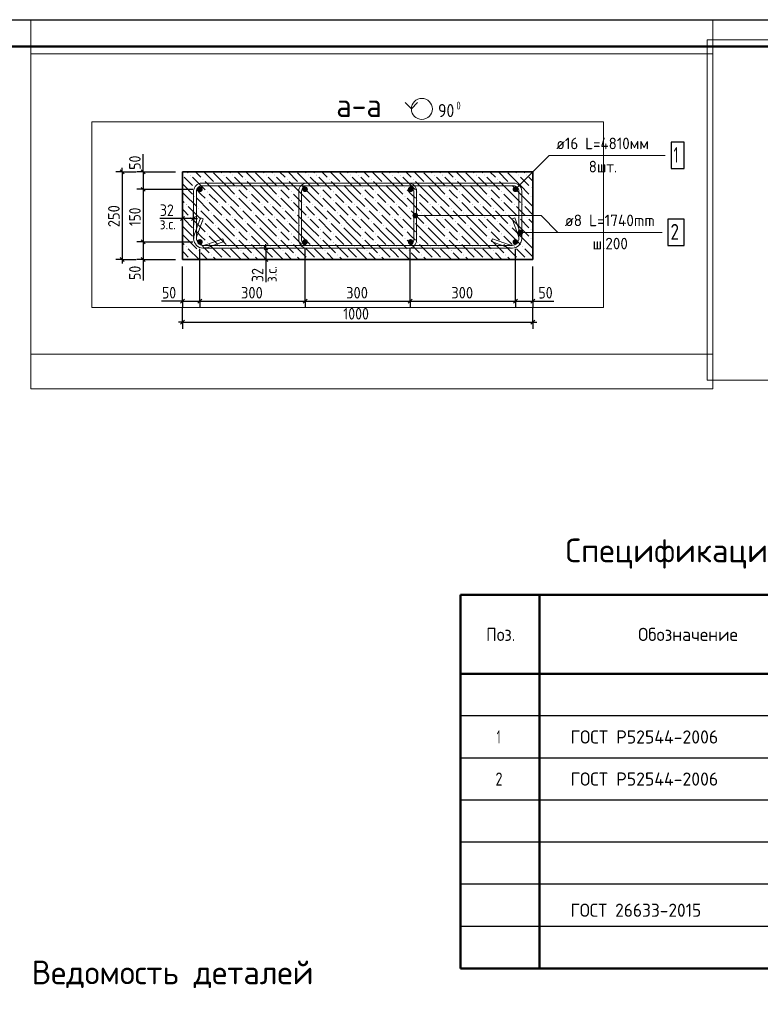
# Model space of a CAD drawing. Header units: millimetres. Extents: x 0 to 50400, y 0 to 35652.
# Tile 10 of 11: x 17536 to 34440, y 13189 to 35652. Entities that reach past the tile are written whole.
import ezdxf

# ---------------------------------------------------------------- set-up
doc = ezdxf.new("R2010")
doc.units = ezdxf.units.MM
doc.linetypes.add('______2', pattern=[324, 240, -84])
for name, color, linetype, lineweight in [('Standard', 7, 'Continuous', 25), ('ЖБ Пилон', 7, 'Continuous', 35), ('Заголовок чертежа', 7, 'Continuous', 25), ('Позиционная метка линия выноска', 7, 'Continuous', 13), ('Примечания', 7, 'Continuous', 13)]:
    doc.layers.add(name, color=color, linetype=linetype, lineweight=lineweight)
doc.layers.add('Размерная выноска', color=7, linetype='Continuous')
doc.layers.add('Стена фоновая арматура Х1', color=7, linetype='______2', true_color=0xa0a0a0)
doc.layers.add('Стена Хомут', color=7, linetype='______2', true_color=0xa0a0a0)
doc.styles.add('ISOCPEUR', font='txt')

msp = doc.modelspace()

# ---------------------------------------------------------------- hatches: boundary and pattern name
at = {"layer": 'ЖБ Пилон', "linetype": 'Continuous', "lineweight": 18, "transparency": 33554687}
for points in [[(21424, 32107), (21432, 32115), (21440, 32107), (21432, 32099)], [(21712, 32011), (21720, 32019), (21728, 32011), (21720, 32003)], [(22000, 31915), (22008, 31923), (22016, 31915), (22008, 31907)], [(22192, 32107), (22200, 32115), (22208, 32107), (22200, 32099)], [(22384, 32107), (22392, 32115), (22400, 32107), (22392, 32099)], [(22672, 32011), (22680, 32019), (22688, 32011), (22680, 32003)], [(22960, 31915), (22968, 31923), (22976, 31915), (22968, 31907)], [(23152, 32107), (23160, 32115), (23168, 32107), (23160, 32099)], [(23344, 32107), (23352, 32115), (23360, 32107), (23352, 32099)], [(23632, 32011), (23640, 32019), (23648, 32011), (23640, 32003)], [(23920, 31915), (23928, 31923), (23936, 31915), (23928, 31907)], [(24112, 32107), (24120, 32115), (24128, 32107), (24120, 32099)], [(24304, 32107), (24312, 32115), (24320, 32107), (24312, 32099)], [(24592, 32011), (24600, 32019), (24608, 32011), (24600, 32003)], [(24880, 31915), (24888, 31923), (24896, 31915), (24888, 31907)], [(25072, 32107), (25080, 32115), (25088, 32107), (25080, 32099)], [(25264, 32107), (25272, 32115), (25280, 32107), (25272, 32099)], [(25552, 32011), (25560, 32019), (25568, 32011), (25560, 32003)], [(25840, 31915), (25848, 31923), (25856, 31915), (25848, 31907)], [(26032, 32107), (26040, 32115), (26048, 32107), (26040, 32099)], [(26224, 32107), (26232, 32115), (26240, 32107), (26232, 32099)], [(26512, 32011), (26520, 32019), (26528, 32011), (26520, 32003)], [(26800, 31915), (26808, 31923), (26816, 31915), (26808, 31907)], [(26992, 32107), (27000, 32115), (27008, 32107), (27000, 32099)], [(27184, 32107), (27192, 32115), (27200, 32107), (27192, 32099)], [(27472, 32011), (27480, 32019), (27488, 32011), (27480, 32003)], [(27760, 31915), (27768, 31923), (27776, 31915), (27768, 31907)], [(27952, 32107), (27960, 32115), (27968, 32107), (27960, 32099)], [(28144, 32107), (28152, 32115), (28160, 32107), (28152, 32099)], [(28432, 32011), (28440, 32019), (28448, 32011), (28440, 32003)], [(28720, 31915), (28728, 31923), (28736, 31915), (28728, 31907)], [(28912, 32107), (28920, 32115), (28928, 32107), (28920, 32099)], [(29104, 32107), (29112, 32115), (29120, 32107), (29112, 32099)], [(21520, 31819), (21528, 31827), (21536, 31819), (21528, 31811)], [(21808, 31723), (21816, 31731), (21824, 31723), (21816, 31715)], [(22480, 31819), (22488, 31827), (22496, 31819), (22488, 31811)], [(22768, 31723), (22776, 31731), (22784, 31723), (22776, 31715)], [(23440, 31819), (23448, 31827), (23456, 31819), (23448, 31811)], [(23728, 31723), (23736, 31731), (23744, 31723), (23736, 31715)], [(24400, 31819), (24408, 31827), (24416, 31819), (24408, 31811)], [(24688, 31723), (24696, 31731), (24704, 31723), (24696, 31715)], [(25360, 31819), (25368, 31827), (25376, 31819), (25368, 31811)], [(25648, 31723), (25656, 31731), (25664, 31723), (25656, 31715)], [(26320, 31819), (26328, 31827), (26336, 31819), (26328, 31811)], [(26608, 31723), (26616, 31731), (26624, 31723), (26616, 31715)], [(27280, 31819), (27288, 31827), (27296, 31819), (27288, 31811)], [(27568, 31723), (27576, 31731), (27584, 31723), (27576, 31715)], [(28240, 31819), (28248, 31827), (28256, 31819), (28248, 31811)], [(28528, 31723), (28536, 31731), (28544, 31723), (28536, 31715)], [(29200, 31819), (29208, 31827), (29216, 31819), (29208, 31811)], [(21520, 31627), (21528, 31635), (21536, 31627), (21528, 31619)], [(21808, 31531), (21816, 31539), (21824, 31531), (21816, 31523)], [(22480, 31627), (22488, 31635), (22496, 31627), (22488, 31619)], [(22768, 31531), (22776, 31539), (22784, 31531), (22776, 31523)], [(23440, 31627), (23448, 31635), (23456, 31627), (23448, 31619)], [(23728, 31531), (23736, 31539), (23744, 31531), (23736, 31523)], [(24400, 31627), (24408, 31635), (24416, 31627), (24408, 31619)], [(24688, 31531), (24696, 31539), (24704, 31531), (24696, 31523)], [(25360, 31627), (25368, 31635), (25376, 31627), (25368, 31619)], [(25648, 31531), (25656, 31539), (25664, 31531), (25656, 31523)], [(26320, 31627), (26328, 31635), (26336, 31627), (26328, 31619)], [(26608, 31531), (26616, 31539), (26624, 31531), (26616, 31523)], [(27280, 31627), (27288, 31635), (27296, 31627), (27288, 31619)], [(27568, 31531), (27576, 31539), (27584, 31531), (27576, 31523)], [(28240, 31627), (28248, 31635), (28256, 31627), (28248, 31619)], [(28528, 31531), (28536, 31539), (28544, 31531), (28536, 31523)], [(29200, 31627), (29208, 31635), (29216, 31627), (29208, 31619)], [(21328, 31435), (21336, 31443), (21344, 31435), (21336, 31427)], [(21616, 31339), (21624, 31347), (21632, 31339), (21624, 31331)], [(21904, 31243), (21912, 31251), (21920, 31243), (21912, 31235)], [(22096, 31435), (22104, 31443), (22112, 31435), (22104, 31427)], [(22288, 31435), (22296, 31443), (22304, 31435), (22296, 31427)], [(22576, 31339), (22584, 31347), (22592, 31339), (22584, 31331)], [(22864, 31243), (22872, 31251), (22880, 31243), (22872, 31235)], [(23056, 31435), (23064, 31443), (23072, 31435), (23064, 31427)], [(23248, 31435), (23256, 31443), (23264, 31435), (23256, 31427)], [(23536, 31339), (23544, 31347), (23552, 31339), (23544, 31331)], [(23824, 31243), (23832, 31251), (23840, 31243), (23832, 31235)], [(24016, 31435), (24024, 31443), (24032, 31435), (24024, 31427)], [(24208, 31435), (24216, 31443), (24224, 31435), (24216, 31427)], [(24496, 31339), (24504, 31347), (24512, 31339), (24504, 31331)], [(24784, 31243), (24792, 31251), (24800, 31243), (24792, 31235)], [(24976, 31435), (24984, 31443), (24992, 31435), (24984, 31427)], [(25168, 31435), (25176, 31443), (25184, 31435), (25176, 31427)], [(25456, 31339), (25464, 31347), (25472, 31339), (25464, 31331)], [(25744, 31243), (25752, 31251), (25760, 31243), (25752, 31235)], [(25936, 31435), (25944, 31443), (25952, 31435), (25944, 31427)], [(26128, 31435), (26136, 31443), (26144, 31435), (26136, 31427)], [(26416, 31339), (26424, 31347), (26432, 31339), (26424, 31331)], [(26704, 31243), (26712, 31251), (26720, 31243), (26712, 31235)], [(26896, 31435), (26904, 31443), (26912, 31435), (26904, 31427)], [(27088, 31435), (27096, 31443), (27104, 31435), (27096, 31427)], [(27376, 31339), (27384, 31347), (27392, 31339), (27384, 31331)], [(27664, 31243), (27672, 31251), (27680, 31243), (27672, 31235)], [(27856, 31435), (27864, 31443), (27872, 31435), (27864, 31427)], [(28048, 31435), (28056, 31443), (28064, 31435), (28056, 31427)], [(28336, 31339), (28344, 31347), (28352, 31339), (28344, 31331)], [(28624, 31243), (28632, 31251), (28640, 31243), (28632, 31235)], [(28816, 31435), (28824, 31443), (28832, 31435), (28824, 31427)], [(29008, 31435), (29016, 31443), (29024, 31435), (29016, 31427)], [(21424, 31147), (21432, 31155), (21440, 31147), (21432, 31139)], [(21712, 31051), (21720, 31059), (21728, 31051), (21720, 31043)], [(22192, 31147), (22200, 31155), (22208, 31147), (22200, 31139)], [(22384, 31147), (22392, 31155), (22400, 31147), (22392, 31139)], [(22672, 31051), (22680, 31059), (22688, 31051), (22680, 31043)], [(23152, 31147), (23160, 31155), (23168, 31147), (23160, 31139)], [(23344, 31147), (23352, 31155), (23360, 31147), (23352, 31139)], [(23632, 31051), (23640, 31059), (23648, 31051), (23640, 31043)], [(24112, 31147), (24120, 31155), (24128, 31147), (24120, 31139)], [(24304, 31147), (24312, 31155), (24320, 31147), (24312, 31139)], [(24592, 31051), (24600, 31059), (24608, 31051), (24600, 31043)], [(25072, 31147), (25080, 31155), (25088, 31147), (25080, 31139)], [(25264, 31147), (25272, 31155), (25280, 31147), (25272, 31139)], [(25552, 31051), (25560, 31059), (25568, 31051), (25560, 31043)], [(26032, 31147), (26040, 31155), (26048, 31147), (26040, 31139)], [(26224, 31147), (26232, 31155), (26240, 31147), (26232, 31139)], [(26512, 31051), (26520, 31059), (26528, 31051), (26520, 31043)], [(26992, 31147), (27000, 31155), (27008, 31147), (27000, 31139)], [(27184, 31147), (27192, 31155), (27200, 31147), (27192, 31139)], [(27472, 31051), (27480, 31059), (27488, 31051), (27480, 31043)], [(27952, 31147), (27960, 31155), (27968, 31147), (27960, 31139)], [(28144, 31147), (28152, 31155), (28160, 31147), (28152, 31139)], [(28432, 31051), (28440, 31059), (28448, 31051), (28440, 31043)], [(28912, 31147), (28920, 31155), (28928, 31147), (28920, 31139)], [(29104, 31147), (29112, 31155), (29120, 31147), (29112, 31139)], [(21520, 30859), (21528, 30867), (21536, 30859), (21528, 30851)], [(22000, 30955), (22008, 30963), (22016, 30955), (22008, 30947)], [(22480, 30859), (22488, 30867), (22496, 30859), (22488, 30851)], [(22960, 30955), (22968, 30963), (22976, 30955), (22968, 30947)], [(23440, 30859), (23448, 30867), (23456, 30859), (23448, 30851)], [(23920, 30955), (23928, 30963), (23936, 30955), (23928, 30947)], [(24400, 30859), (24408, 30867), (24416, 30859), (24408, 30851)], [(24880, 30955), (24888, 30963), (24896, 30955), (24888, 30947)], [(25360, 30859), (25368, 30867), (25376, 30859), (25368, 30851)], [(25840, 30955), (25848, 30963), (25856, 30955), (25848, 30947)], [(26320, 30859), (26328, 30867), (26336, 30859), (26328, 30851)], [(26800, 30955), (26808, 30963), (26816, 30955), (26808, 30947)], [(27280, 30859), (27288, 30867), (27296, 30859), (27288, 30851)], [(27760, 30955), (27768, 30963), (27776, 30955), (27768, 30947)], [(28240, 30859), (28248, 30867), (28256, 30859), (28248, 30851)], [(28720, 30955), (28728, 30963), (28736, 30955), (28728, 30947)], [(29200, 30859), (29208, 30867), (29216, 30859), (29208, 30851)], [(21520, 30667), (21528, 30675), (21536, 30667), (21528, 30659)], [(21808, 30763), (21816, 30771), (21824, 30763), (21816, 30755)], [(21808, 30571), (21816, 30579), (21824, 30571), (21816, 30563)], [(22480, 30667), (22488, 30675), (22496, 30667), (22488, 30659)], [(22768, 30763), (22776, 30771), (22784, 30763), (22776, 30755)], [(22768, 30571), (22776, 30579), (22784, 30571), (22776, 30563)], [(23440, 30667), (23448, 30675), (23456, 30667), (23448, 30659)], [(23728, 30763), (23736, 30771), (23744, 30763), (23736, 30755)], [(23728, 30571), (23736, 30579), (23744, 30571), (23736, 30563)], [(24400, 30667), (24408, 30675), (24416, 30667), (24408, 30659)], [(24688, 30763), (24696, 30771), (24704, 30763), (24696, 30755)], [(24688, 30571), (24696, 30579), (24704, 30571), (24696, 30563)], [(25360, 30667), (25368, 30675), (25376, 30667), (25368, 30659)], [(25648, 30763), (25656, 30771), (25664, 30763), (25656, 30755)], [(25648, 30571), (25656, 30579), (25664, 30571), (25656, 30563)], [(26320, 30667), (26328, 30675), (26336, 30667), (26328, 30659)], [(26608, 30763), (26616, 30771), (26624, 30763), (26616, 30755)], [(26608, 30571), (26616, 30579), (26624, 30571), (26616, 30563)], [(27280, 30667), (27288, 30675), (27296, 30667), (27288, 30659)], [(27568, 30763), (27576, 30771), (27584, 30763), (27576, 30755)], [(27568, 30571), (27576, 30579), (27584, 30571), (27576, 30563)], [(28240, 30667), (28248, 30675), (28256, 30667), (28248, 30659)], [(28528, 30763), (28536, 30771), (28544, 30763), (28536, 30755)], [(28528, 30571), (28536, 30579), (28544, 30571), (28536, 30563)], [(29200, 30667), (29208, 30675), (29216, 30667), (29208, 30659)], [(21328, 30475), (21336, 30483), (21344, 30475), (21336, 30467)], [(21616, 30379), (21624, 30387), (21632, 30379), (21624, 30371)], [(22096, 30475), (22104, 30483), (22112, 30475), (22104, 30467)], [(22288, 30475), (22296, 30483), (22304, 30475), (22296, 30467)], [(22576, 30379), (22584, 30387), (22592, 30379), (22584, 30371)], [(23056, 30475), (23064, 30483), (23072, 30475), (23064, 30467)], [(23248, 30475), (23256, 30483), (23264, 30475), (23256, 30467)], [(23536, 30379), (23544, 30387), (23552, 30379), (23544, 30371)], [(24016, 30475), (24024, 30483), (24032, 30475), (24024, 30467)], [(24208, 30475), (24216, 30483), (24224, 30475), (24216, 30467)], [(24496, 30379), (24504, 30387), (24512, 30379), (24504, 30371)], [(24976, 30475), (24984, 30483), (24992, 30475), (24984, 30467)], [(25168, 30475), (25176, 30483), (25184, 30475), (25176, 30467)], [(25456, 30379), (25464, 30387), (25472, 30379), (25464, 30371)], [(25936, 30475), (25944, 30483), (25952, 30475), (25944, 30467)], [(26128, 30475), (26136, 30483), (26144, 30475), (26136, 30467)], [(26416, 30379), (26424, 30387), (26432, 30379), (26424, 30371)], [(26896, 30475), (26904, 30483), (26912, 30475), (26904, 30467)], [(27088, 30475), (27096, 30483), (27104, 30475), (27096, 30467)], [(27376, 30379), (27384, 30387), (27392, 30379), (27384, 30371)], [(27856, 30475), (27864, 30483), (27872, 30475), (27864, 30467)], [(28048, 30475), (28056, 30483), (28064, 30475), (28056, 30467)], [(28336, 30379), (28344, 30387), (28352, 30379), (28344, 30371)], [(28816, 30475), (28824, 30483), (28832, 30475), (28824, 30467)], [(29008, 30475), (29016, 30483), (29024, 30475), (29016, 30467)], [(21424, 30187), (21432, 30195), (21440, 30187), (21435, 30182), (21429, 30182)], [(21904, 30283), (21912, 30291), (21920, 30283), (21912, 30275)], [(22192, 30187), (22200, 30195), (22208, 30187), (22203, 30182), (22197, 30182)], [(22384, 30187), (22392, 30195), (22400, 30187), (22395, 30182), (22389, 30182)], [(22864, 30283), (22872, 30291), (22880, 30283), (22872, 30275)], [(23152, 30187), (23160, 30195), (23168, 30187), (23163, 30182), (23157, 30182)], [(23344, 30187), (23352, 30195), (23360, 30187), (23355, 30182), (23349, 30182)], [(23824, 30283), (23832, 30291), (23840, 30283), (23832, 30275)], [(24112, 30187), (24120, 30195), (24128, 30187), (24123, 30182), (24117, 30182)], [(24304, 30187), (24312, 30195), (24320, 30187), (24315, 30182), (24309, 30182)], [(24784, 30283), (24792, 30291), (24800, 30283), (24792, 30275)], [(25072, 30187), (25080, 30195), (25088, 30187), (25083, 30182), (25077, 30182)], [(25264, 30187), (25272, 30195), (25280, 30187), (25275, 30182), (25269, 30182)], [(25744, 30283), (25752, 30291), (25760, 30283), (25752, 30275)], [(26032, 30187), (26040, 30195), (26048, 30187), (26043, 30182), (26037, 30182)], [(26224, 30187), (26232, 30195), (26240, 30187), (26235, 30182), (26229, 30182)], [(26704, 30283), (26712, 30291), (26720, 30283), (26712, 30275)], [(26992, 30187), (27000, 30195), (27008, 30187), (27003, 30182), (26997, 30182)], [(27184, 30187), (27192, 30195), (27200, 30187), (27195, 30182), (27189, 30182)], [(27664, 30283), (27672, 30291), (27680, 30283), (27672, 30275)], [(27952, 30187), (27960, 30195), (27968, 30187), (27963, 30182), (27957, 30182)], [(28144, 30187), (28152, 30195), (28160, 30187), (28155, 30182), (28149, 30182)], [(28624, 30283), (28632, 30291), (28640, 30283), (28632, 30275)], [(28912, 30187), (28920, 30195), (28928, 30187), (28923, 30182), (28917, 30182)], [(29104, 30187), (29112, 30195), (29120, 30187), (29115, 30182), (29109, 30182)]]:
    msp.add_hatch(color=7, dxfattribs=at).paths.add_polyline_path(points, flags=16)
at = {"layer": 'Позиционная метка линия выноска', "linetype": 'Continuous', "lineweight": 13, "transparency": 33554687}
for points in [[(26517, 31209), (26536, 31136), (26536, 31229)], [(26536, 31229), (26563, 31128), (26563, 31236)], [(26536, 31229), (26536, 31136), (26563, 31128)], [(26563, 31236), (26563, 31128), (26590, 31136)], [(26563, 31236), (26590, 31136), (26590, 31229)], [(26590, 31229), (26590, 31136), (26609, 31155)], [(26590, 31229), (26609, 31155), (26609, 31209)], [(26517, 31155), (26517, 31209), (26509, 31182)], [(26517, 31209), (26517, 31155), (26536, 31136)], [(26609, 31209), (26609, 31155), (26617, 31182)], [(28915, 30773), (28915, 30827), (28908, 30800)], [(28915, 30827), (28935, 30754), (28935, 30847)], [(28915, 30827), (28915, 30773), (28935, 30754)], [(28935, 30847), (28962, 30746), (28962, 30854)], [(28935, 30847), (28935, 30754), (28962, 30746)], [(28962, 30854), (28962, 30746), (28989, 30754)], [(28962, 30854), (28989, 30754), (28989, 30847)], [(28989, 30847), (28989, 30754), (29008, 30773)], [(28989, 30847), (29008, 30773), (29008, 30827)], [(29008, 30827), (29008, 30773), (29016, 30800)]]:
    msp.add_hatch(color=7, dxfattribs=at).paths.add_polyline_path(points)
at = {"layer": 'Стена фоновая арматура Х1', "linetype": 'Continuous', "lineweight": 18, "transparency": 33554687}
for points in [[(21714, 31782), (21709, 31807), (21695, 31828), (21674, 31842), (21650, 31846), (21625, 31842), (21604, 31828), (21591, 31807), (21586, 31782), (21591, 31758), (21604, 31737), (21625, 31723), (21650, 31718), (21674, 31723), (21695, 31737), (21709, 31758)], [(24114, 31782), (24109, 31807), (24095, 31828), (24074, 31842), (24050, 31846), (24025, 31842), (24004, 31828), (23991, 31807), (23986, 31782), (23991, 31758), (24004, 31737), (24025, 31723), (24050, 31718), (24074, 31723), (24095, 31737), (24109, 31758)], [(26523, 31782), (26518, 31807), (26504, 31828), (26483, 31842), (26459, 31846), (26434, 31842), (26413, 31828), (26399, 31807), (26395, 31782), (26399, 31758), (26413, 31737), (26434, 31723), (26459, 31718), (26483, 31723), (26504, 31737), (26518, 31758)], [(28914, 31782), (28909, 31807), (28895, 31828), (28874, 31842), (28850, 31846), (28825, 31842), (28804, 31828), (28791, 31807), (28786, 31782), (28791, 31758), (28804, 31737), (28825, 31723), (28850, 31718), (28874, 31723), (28895, 31737), (28909, 31758)], [(21714, 30582), (21709, 30607), (21695, 30628), (21674, 30642), (21650, 30646), (21625, 30642), (21604, 30628), (21591, 30607), (21586, 30582), (21591, 30558), (21604, 30537), (21625, 30523), (21650, 30518), (21674, 30523), (21695, 30537), (21709, 30558)], [(24114, 30582), (24109, 30607), (24095, 30628), (24074, 30642), (24050, 30646), (24025, 30642), (24004, 30628), (23991, 30607), (23986, 30582), (23991, 30558), (24004, 30537), (24025, 30523), (24050, 30518), (24074, 30523), (24095, 30537), (24109, 30558)], [(26523, 30582), (26518, 30607), (26504, 30628), (26483, 30642), (26459, 30646), (26434, 30642), (26413, 30628), (26399, 30607), (26395, 30582), (26399, 30558), (26413, 30537), (26434, 30523), (26459, 30518), (26483, 30523), (26504, 30537), (26518, 30558)], [(28914, 30582), (28909, 30607), (28895, 30628), (28874, 30642), (28850, 30646), (28825, 30642), (28804, 30628), (28791, 30607), (28786, 30582), (28791, 30558), (28804, 30537), (28825, 30523), (28850, 30518), (28874, 30523), (28895, 30537), (28909, 30558)]]:
    msp.add_hatch(color=7, dxfattribs=at).paths.add_polyline_path(points)

# ---------------------------------------------------------------- linework, layer by layer
at = {"layer": 'Standard', "color": 7, "linetype": 'Continuous', "lineweight": -3, "transparency": 33554687}
for p, q in [((19877, 32182), (19727, 32182)), ((19877, 32182), (19877, 32272)), ((19877, 32182), (20027, 32182)), ((19877, 32182), (20197, 32182)), ((20357, 32182), (20207, 32182)), ((20357, 32182), (20357, 32272)), ((20357, 32182), (20507, 32182)), ((20357, 32182), (21090, 32182)), ((20357, 31782), (20207, 31782)), ((20357, 31782), (20507, 31782)), ((20357, 31782), (21490, 31782)), ((20357, 31782), (20357, 30582)), ((21250, 31114), (21250, 31264)), ((21506, 31114), (21506, 31264)), ((21250, 31114), (21160, 31114)), ((21250, 31114), (21250, 30964)), ((21506, 31114), (21250, 31114)), ((21506, 31114), (21506, 30964)), ((21506, 31114), (21596, 31114)), ((20357, 30582), (20207, 30582)), ((20357, 30582), (20507, 30582)), ((20357, 30582), (21490, 30582)), ((20357, 30582), (20357, 30182)), ((23157, 30439), (23007, 30439)), ((23157, 30439), (23157, 30529)), ((23157, 30439), (23307, 30439)), ((23157, 30439), (23157, 30182)), ((19877, 30182), (19727, 30182)), ((19877, 30182), (20027, 30182)), ((19877, 30182), (20197, 30182)), ((19877, 30182), (19877, 30092)), ((20357, 30182), (20207, 30182)), ((20357, 30182), (20507, 30182)), ((20357, 30182), (21090, 30182)), ((20357, 30182), (20357, 30092)), ((23157, 30182), (23007, 30182)), ((23157, 30182), (23307, 30182)), ((23157, 30182), (23157, 30092)), ((21250, 29231), (21160, 29231)), ((21250, 29231), (21250, 29381)), ((21250, 29231), (21250, 29081)), ((21250, 29231), (21650, 29231)), ((21650, 29231), (21650, 29381)), ((21650, 29231), (21650, 29081)), ((21650, 29231), (24050, 29231)), ((24050, 29231), (24050, 29381)), ((24050, 29231), (24050, 29081)), ((24050, 29231), (26450, 29231)), ((26450, 29231), (26450, 29381)), ((26450, 29231), (26450, 29081)), ((26450, 29231), (28850, 29231)), ((28850, 29231), (28850, 29381)), ((28850, 29231), (28850, 29081)), ((28850, 29231), (29250, 29231)), ((29250, 29231), (29250, 29381)), ((29250, 29231), (29250, 29081)), ((29250, 29231), (29340, 29231)), ((21250, 28751), (21250, 29071)), ((29250, 28751), (29250, 29071)), ((21250, 28751), (21250, 28901)), ((29250, 28751), (29250, 28901)), ((21250, 28751), (21160, 28751)), ((21250, 28751), (21250, 28601)), ((21250, 28751), (29250, 28751)), ((29250, 28751), (29250, 28601)), ((29250, 28751), (29340, 28751)), ((49800, 19768), (27600, 19768)), ((49800, 18808), (27600, 18808)), ((49800, 17848), (27600, 17848)), ((49800, 16888), (27600, 16888)), ((49800, 15928), (27600, 15928)), ((49800, 14968), (27600, 14968))]:
    msp.add_line(p, q, dxfattribs=at)
at = {"layer": 'Standard', "color": 7, "linetype": 'Continuous', "lineweight": 25, "transparency": 33554687}
for p, q in [((19832, 32227), (19922, 32137)), ((20312, 32227), (20402, 32137)), ((20312, 31827), (20402, 31737)), ((21295, 31159), (21205, 31069)), ((21551, 31159), (21461, 31069)), ((20312, 30627), (20402, 30537)), ((23112, 30484), (23202, 30394)), ((19832, 30227), (19922, 30137)), ((20312, 30227), (20402, 30137)), ((23112, 30227), (23202, 30137)), ((21205, 29186), (21295, 29276)), ((21605, 29186), (21695, 29276)), ((24005, 29186), (24095, 29276)), ((26405, 29186), (26495, 29276)), ((28805, 29186), (28895, 29276)), ((29205, 29186), (29295, 29276)), ((21205, 28706), (21295, 28796)), ((29205, 28706), (29295, 28796))]:
    msp.add_line(p, q, dxfattribs=at)
at = {"layer": 'Standard', "color": 7, "linetype": 'Continuous', "lineweight": 50, "transparency": 33554687}
for p, q in [((49800, 22528), (27600, 22528)), ((27600, 22528), (27600, 20728)), ((29400, 22528), (29400, 20728)), ((49800, 20728), (27600, 20728)), ((27600, 20728), (27600, 14008)), ((29400, 20728), (29400, 14008)), ((49800, 14008), (27600, 14008))]:
    msp.add_line(p, q, dxfattribs=at)
at = {"layer": 'Standard', "color": 7, "linetype": 'Continuous', "lineweight": 25, "transparency": 33554687}
msp.add_lwpolyline([(0, 0), (50400, 0), (50400, 35640), (0, 35640), (0, 0)], close=True, dxfattribs=at)
at = {"layer": 'Standard', "color": 7, "linetype": 'Continuous', "lineweight": 13, "transparency": 33554687}
for points in [[(50400, 35640), (0, 35640), (0, 0), (50400, 0), (50400, 35640)], [(50400, 35640), (0, 35640), (0, 0), (50400, 0), (50400, 35640)], [(48798, 35192), (33230, 35192), (33230, 27431), (48798, 27431), (48798, 35192)], [(33358, 34872), (17790, 34872), (17790, 28021), (33358, 28021), (33358, 34872)]]:
    msp.add_lwpolyline(points, dxfattribs=at)
at = {"layer": 'Standard', "color": 7, "linetype": 'Continuous', "lineweight": 18, "transparency": 33554687}
msp.add_lwpolyline([(17790, 35652), (17790, 27231), (33358, 27231), (33358, 35652)], dxfattribs=at)
at = {"layer": 'Standard', "color": 7, "linetype": 'Continuous', "lineweight": 50, "transparency": 33554687}
msp.add_lwpolyline([(2400, 35040), (49800, 35040), (49800, 600), (2400, 600), (2400, 35040)], close=True, dxfattribs=at)
at = {"layer": 'Standard', "color": 254, "linetype": 'Continuous', "lineweight": 18, "true_color": 0xc4c4ff, "transparency": 33554687}
msp.add_lwpolyline([(19185, 29084), (30859, 29084), (30859, 33324), (19185, 33324), (19185, 29084)], dxfattribs=at)
at = {"layer": 'Standard', "color": 7, "linetype": 'Continuous', "lineweight": -3, "transparency": 33554687}
for points in [[(19877, 32182), (19877, 30801), (19877, 30801), (19877, 30182)], [(20357, 32182), (20357, 32105), (20357, 32105), (20357, 31782)], [(21650, 29231), (21650, 29252), (21650, 29252), (21650, 29252), (21650, 29252), (21650, 29252), (21650, 29252), (21650, 29252), (21650, 29252), (21650, 29656), (21650, 29656), (21650, 30422)], [(24050, 29231), (24050, 29252), (24050, 29252), (24050, 29252), (24050, 29252), (24050, 29252), (24050, 29252), (24050, 30422)], [(26450, 29231), (26450, 29252), (26450, 29252), (26450, 29252), (26450, 29252), (26450, 30422)], [(28850, 29231), (28850, 29252), (28850, 29252), (28850, 30422)], [(21250, 29231), (21250, 29252), (21250, 29252), (21250, 29252), (21250, 29252), (21250, 29252), (21250, 29252), (21250, 29252), (21250, 29252), (21250, 29478), (21250, 29478), (21250, 30022)], [(29250, 29231), (29250, 29252), (29250, 29252), (29250, 30022)]]:
    msp.add_lwpolyline(points, dxfattribs=at)
at = {"layer": 'ЖБ Пилон', "color": 7, "linetype": 'Continuous', "lineweight": 35, "transparency": 33554687}
for p, q in [((21250, 32182), (21250, 30182)), ((29250, 32182), (21250, 32182)), ((29250, 30182), (29250, 32182)), ((21250, 30182), (29250, 30182))]:
    msp.add_line(p, q, dxfattribs=at)
at = {"layer": 'ЖБ Пилон', "color": 9, "linetype": 'Continuous', "lineweight": 18, "true_color": 0xc7c7c7, "transparency": 33554687}
for p, q in [((21384, 32155), (21357, 32182)), ((21549, 32182), (21672, 32059)), ((21741, 32182), (21960, 31963)), ((22248, 31867), (21960, 32155)), ((22125, 32182), (22152, 32155)), ((22344, 32155), (22317, 32182)), ((22509, 32182), (22632, 32059)), ((22701, 32182), (22920, 31963)), ((23208, 31867), (22920, 32155)), ((23085, 32182), (23112, 32155)), ((23304, 32155), (23277, 32182)), ((23469, 32182), (23592, 32059)), ((23661, 32182), (23880, 31963)), ((24168, 31867), (23880, 32155)), ((24045, 32182), (24072, 32155)), ((24264, 32155), (24237, 32182)), ((24429, 32182), (24552, 32059)), ((24621, 32182), (24840, 31963)), ((25128, 31867), (24840, 32155)), ((25005, 32182), (25032, 32155)), ((25224, 32155), (25197, 32182)), ((25389, 32182), (25512, 32059)), ((25581, 32182), (25800, 31963)), ((26088, 31867), (25800, 32155)), ((25965, 32182), (25992, 32155)), ((26184, 32155), (26157, 32182)), ((26349, 32182), (26472, 32059)), ((26541, 32182), (26760, 31963)), ((27048, 31867), (26760, 32155)), ((26925, 32182), (26952, 32155)), ((27144, 32155), (27117, 32182)), ((27309, 32182), (27432, 32059)), ((27501, 32182), (27720, 31963)), ((28008, 31867), (27720, 32155)), ((27885, 32182), (27912, 32155)), ((28104, 32155), (28077, 32182)), ((28269, 32182), (28392, 32059)), ((28461, 32182), (28680, 31963)), ((28968, 31867), (28680, 32155)), ((28845, 32182), (28872, 32155)), ((29064, 32155), (29037, 32182)), ((29229, 32182), (29250, 32161)), ((21288, 31867), (21250, 31905)), ((21288, 32059), (21480, 31867)), ((21480, 32059), (21768, 31771)), ((22056, 31675), (21768, 31963)), ((22248, 32059), (22440, 31867)), ((22440, 32059), (22728, 31771)), ((23016, 31675), (22728, 31963)), ((23208, 32059), (23400, 31867)), ((23400, 32059), (23688, 31771)), ((23976, 31675), (23688, 31963)), ((24168, 32059), (24360, 31867)), ((24360, 32059), (24648, 31771)), ((24936, 31675), (24648, 31963)), ((25128, 32059), (25320, 31867)), ((25320, 32059), (25608, 31771)), ((25896, 31675), (25608, 31963)), ((26088, 32059), (26280, 31867)), ((26280, 32059), (26568, 31771)), ((26856, 31675), (26568, 31963)), ((27048, 32059), (27240, 31867)), ((27240, 32059), (27528, 31771)), ((27816, 31675), (27528, 31963)), ((28008, 32059), (28200, 31867)), ((28200, 32059), (28488, 31771)), ((28776, 31675), (28488, 31963)), ((28968, 32059), (29160, 31867)), ((29160, 32059), (29250, 31969)), ((21250, 31713), (21288, 31675)), ((21288, 31867), (21480, 31675)), ((21288, 31675), (21576, 31387)), ((21672, 31675), (21576, 31771)), ((21768, 31579), (21672, 31675)), ((21864, 31675), (22056, 31483)), ((22056, 31867), (22248, 31675)), ((22056, 31675), (22248, 31483)), ((22248, 31867), (22440, 31675)), ((22248, 31675), (22536, 31387)), ((22632, 31675), (22536, 31771)), ((22728, 31579), (22632, 31675)), ((22824, 31675), (23016, 31483)), ((23016, 31867), (23208, 31675)), ((23016, 31675), (23208, 31483)), ((23208, 31867), (23400, 31675)), ((23208, 31675), (23496, 31387)), ((23592, 31675), (23496, 31771)), ((23688, 31579), (23592, 31675)), ((23784, 31675), (23976, 31483)), ((23976, 31867), (24168, 31675)), ((23976, 31675), (24168, 31483)), ((24168, 31867), (24360, 31675)), ((24168, 31675), (24456, 31387)), ((24552, 31675), (24456, 31771)), ((24648, 31579), (24552, 31675)), ((24744, 31675), (24936, 31483)), ((24936, 31867), (25128, 31675)), ((24936, 31675), (25128, 31483)), ((25128, 31867), (25320, 31675)), ((25128, 31675), (25416, 31387)), ((25512, 31675), (25416, 31771)), ((25608, 31579), (25512, 31675)), ((25704, 31675), (25896, 31483)), ((25896, 31867), (26088, 31675)), ((25896, 31675), (26088, 31483)), ((26088, 31867), (26280, 31675)), ((26088, 31675), (26376, 31387)), ((26472, 31675), (26376, 31771)), ((26568, 31579), (26472, 31675)), ((26664, 31675), (26856, 31483)), ((26856, 31867), (27048, 31675)), ((26856, 31675), (27048, 31483)), ((27048, 31867), (27240, 31675)), ((27048, 31675), (27336, 31387)), ((27432, 31675), (27336, 31771)), ((27528, 31579), (27432, 31675)), ((27624, 31675), (27816, 31483)), ((27816, 31867), (28008, 31675)), ((27816, 31675), (28008, 31483)), ((28008, 31867), (28200, 31675)), ((28008, 31675), (28296, 31387)), ((28392, 31675), (28296, 31771)), ((28488, 31579), (28392, 31675)), ((28584, 31675), (28776, 31483)), ((28776, 31867), (28968, 31675)), ((28776, 31675), (28968, 31483)), ((28968, 31867), (29160, 31675)), ((28968, 31675), (29250, 31393)), ((21250, 31521), (21288, 31483)), ((21576, 31579), (21864, 31291)), ((21864, 31483), (22152, 31195)), ((22536, 31579), (22824, 31291)), ((22824, 31483), (23112, 31195)), ((23496, 31579), (23784, 31291)), ((23784, 31483), (24072, 31195)), ((24456, 31579), (24744, 31291)), ((24744, 31483), (25032, 31195)), ((25416, 31579), (25704, 31291)), ((25704, 31483), (25992, 31195)), ((26376, 31579), (26664, 31291)), ((26664, 31483), (26952, 31195)), ((27336, 31579), (27624, 31291)), ((27624, 31483), (27912, 31195)), ((28296, 31579), (28584, 31291)), ((28584, 31483), (28872, 31195)), ((21288, 31291), (21250, 31329)), ((21384, 31195), (21288, 31291)), ((21384, 31387), (21672, 31099)), ((21672, 31291), (21960, 31003)), ((22248, 31291), (22152, 31387)), ((22344, 31195), (22248, 31291)), ((22344, 31387), (22632, 31099)), ((22632, 31291), (22920, 31003)), ((23208, 31291), (23112, 31387)), ((23304, 31195), (23208, 31291)), ((23304, 31387), (23592, 31099)), ((23592, 31291), (23880, 31003)), ((24168, 31291), (24072, 31387)), ((24264, 31195), (24168, 31291)), ((24264, 31387), (24552, 31099)), ((24552, 31291), (24840, 31003)), ((25128, 31291), (25032, 31387)), ((25224, 31195), (25128, 31291)), ((25224, 31387), (25512, 31099)), ((25512, 31291), (25800, 31003)), ((26088, 31291), (25992, 31387)), ((26184, 31195), (26088, 31291)), ((26184, 31387), (26472, 31099)), ((26472, 31291), (26760, 31003)), ((27048, 31291), (26952, 31387)), ((27144, 31195), (27048, 31291)), ((27144, 31387), (27432, 31099)), ((27432, 31291), (27720, 31003)), ((28008, 31291), (27912, 31387)), ((28104, 31195), (28008, 31291)), ((28104, 31387), (28392, 31099)), ((28392, 31291), (28680, 31003)), ((28968, 31291), (28872, 31387)), ((29064, 31195), (28968, 31291)), ((29064, 31387), (29250, 31201)), ((21288, 31099), (21480, 30907)), ((21480, 31099), (21768, 30811)), ((22056, 30715), (21768, 31003)), ((22248, 30907), (21960, 31195)), ((22248, 31099), (22440, 30907)), ((22440, 31099), (22728, 30811)), ((23016, 30715), (22728, 31003)), ((23208, 30907), (22920, 31195)), ((23208, 31099), (23400, 30907)), ((23400, 31099), (23688, 30811)), ((23976, 30715), (23688, 31003)), ((24168, 30907), (23880, 31195)), ((24168, 31099), (24360, 30907)), ((24360, 31099), (24648, 30811)), ((24936, 30715), (24648, 31003)), ((25128, 30907), (24840, 31195)), ((25128, 31099), (25320, 30907)), ((25320, 31099), (25608, 30811)), ((25896, 30715), (25608, 31003)), ((26088, 30907), (25800, 31195)), ((26088, 31099), (26280, 30907)), ((26280, 31099), (26568, 30811)), ((26856, 30715), (26568, 31003)), ((27048, 30907), (26760, 31195)), ((27048, 31099), (27240, 30907)), ((27240, 31099), (27528, 30811)), ((27816, 30715), (27528, 31003)), ((28008, 30907), (27720, 31195)), ((28008, 31099), (28200, 30907)), ((28200, 31099), (28488, 30811)), ((28776, 30715), (28488, 31003)), ((28968, 30907), (28680, 31195)), ((28968, 31099), (29160, 30907)), ((29160, 31099), (29250, 31009)), ((21288, 30907), (21250, 30945)), ((21288, 30907), (21480, 30715)), ((21672, 30715), (21576, 30811)), ((22056, 30907), (22248, 30715)), ((22248, 30907), (22440, 30715)), ((22632, 30715), (22536, 30811)), ((23016, 30907), (23208, 30715)), ((23208, 30907), (23400, 30715)), ((23592, 30715), (23496, 30811)), ((23976, 30907), (24168, 30715)), ((24168, 30907), (24360, 30715)), ((24552, 30715), (24456, 30811)), ((24936, 30907), (25128, 30715)), ((25128, 30907), (25320, 30715)), ((25512, 30715), (25416, 30811)), ((25896, 30907), (26088, 30715)), ((26088, 30907), (26280, 30715)), ((26472, 30715), (26376, 30811)), ((26856, 30907), (27048, 30715)), ((27048, 30907), (27240, 30715)), ((27432, 30715), (27336, 30811)), ((27816, 30907), (28008, 30715)), ((28008, 30907), (28200, 30715)), ((28392, 30715), (28296, 30811)), ((28776, 30907), (28968, 30715)), ((28968, 30907), (29160, 30715)), ((21250, 30753), (21288, 30715)), ((21250, 30561), (21288, 30523)), ((21288, 30715), (21576, 30427)), ((21576, 30619), (21864, 30331)), ((21768, 30619), (21672, 30715)), ((21864, 30715), (22056, 30523)), ((22056, 30715), (22248, 30523)), ((22248, 30715), (22536, 30427)), ((22536, 30619), (22824, 30331)), ((22728, 30619), (22632, 30715)), ((22824, 30715), (23016, 30523)), ((23016, 30715), (23208, 30523)), ((23208, 30715), (23496, 30427)), ((23496, 30619), (23784, 30331)), ((23688, 30619), (23592, 30715)), ((23784, 30715), (23976, 30523)), ((23976, 30715), (24168, 30523)), ((24168, 30715), (24456, 30427)), ((24456, 30619), (24744, 30331)), ((24648, 30619), (24552, 30715)), ((24744, 30715), (24936, 30523)), ((24936, 30715), (25128, 30523)), ((25128, 30715), (25416, 30427)), ((25416, 30619), (25704, 30331)), ((25608, 30619), (25512, 30715)), ((25704, 30715), (25896, 30523)), ((25896, 30715), (26088, 30523)), ((26088, 30715), (26376, 30427)), ((26376, 30619), (26664, 30331)), ((26568, 30619), (26472, 30715)), ((26664, 30715), (26856, 30523)), ((26856, 30715), (27048, 30523)), ((27048, 30715), (27336, 30427)), ((27336, 30619), (27624, 30331)), ((27528, 30619), (27432, 30715)), ((27624, 30715), (27816, 30523)), ((27816, 30715), (28008, 30523)), ((28008, 30715), (28296, 30427)), ((28296, 30619), (28584, 30331)), ((28488, 30619), (28392, 30715)), ((28584, 30715), (28776, 30523)), ((28776, 30715), (28968, 30523)), ((28968, 30715), (29250, 30433)), ((21288, 30331), (21250, 30369)), ((21384, 30235), (21288, 30331)), ((21384, 30427), (21629, 30182)), ((21672, 30331), (21821, 30182)), ((21864, 30523), (22152, 30235)), ((22248, 30331), (22152, 30427)), ((22344, 30235), (22248, 30331)), ((22344, 30427), (22589, 30182)), ((22632, 30331), (22781, 30182)), ((22824, 30523), (23112, 30235)), ((23208, 30331), (23112, 30427)), ((23304, 30235), (23208, 30331)), ((23304, 30427), (23549, 30182)), ((23592, 30331), (23741, 30182)), ((23784, 30523), (24072, 30235)), ((24168, 30331), (24072, 30427)), ((24264, 30235), (24168, 30331)), ((24264, 30427), (24509, 30182)), ((24552, 30331), (24701, 30182)), ((24744, 30523), (25032, 30235)), ((25128, 30331), (25032, 30427)), ((25224, 30235), (25128, 30331)), ((25224, 30427), (25469, 30182)), ((25512, 30331), (25661, 30182)), ((25704, 30523), (25992, 30235)), ((26088, 30331), (25992, 30427)), ((26184, 30235), (26088, 30331)), ((26184, 30427), (26429, 30182)), ((26472, 30331), (26621, 30182)), ((26664, 30523), (26952, 30235)), ((27048, 30331), (26952, 30427)), ((27144, 30235), (27048, 30331)), ((27144, 30427), (27389, 30182)), ((27432, 30331), (27581, 30182)), ((27624, 30523), (27912, 30235)), ((28008, 30331), (27912, 30427)), ((28104, 30235), (28008, 30331)), ((28104, 30427), (28349, 30182)), ((28392, 30331), (28541, 30182)), ((28584, 30523), (28872, 30235)), ((28968, 30331), (28872, 30427)), ((29064, 30235), (28968, 30331)), ((29064, 30427), (29250, 30241)), ((22013, 30182), (21960, 30235)), ((22973, 30182), (22920, 30235)), ((23933, 30182), (23880, 30235)), ((24893, 30182), (24840, 30235)), ((25853, 30182), (25800, 30235)), ((26813, 30182), (26760, 30235)), ((27773, 30182), (27720, 30235)), ((28733, 30182), (28680, 30235))]:
    msp.add_line(p, q, dxfattribs=at)
at = {"layer": 'Позиционная метка линия выноска', "color": 7, "linetype": 'Continuous', "lineweight": 13, "transparency": 33554687}
for p, q in [((28850, 31782), (29623, 32556)), ((29623, 32556), (32271, 32556)), ((26563, 31236), (26563, 31236)), ((26509, 31182), (26509, 31182)), ((26563, 31182), (29435, 31182)), ((26563, 31128), (26563, 31128)), ((26617, 31182), (26617, 31182)), ((29435, 31182), (29817, 30800)), ((28908, 30800), (28908, 30800)), ((28962, 30854), (28962, 30854)), ((28962, 30800), (32199, 30800)), ((29016, 30800), (29016, 30800)), ((28962, 30746), (28962, 30746))]:
    msp.add_line(p, q, dxfattribs=at)
for centre in [(26563, 31182), (28962, 30800)]:
    msp.add_circle(centre, 54, dxfattribs=at)
at = {"layer": 'Примечания', "color": 7, "linetype": 'Continuous', "lineweight": 18, "transparency": 33554687}
for p, q in [((26331, 33760), (26475, 33616)), ((26475, 33616), (26619, 33760)), ((26475, 33616), (26475, 33616)), ((26475, 33616), (26475, 33616)), ((26475, 33616), (26475, 33616)), ((26475, 33616), (26475, 33616))]:
    msp.add_line(p, q, dxfattribs=at)
msp.add_circle((26715, 33616), 240, dxfattribs=at)
at = {"layer": 'Размерная выноска', "color": 7, "linetype": 'Continuous', "lineweight": -3, "transparency": 33554687}
for p, q in [((20357, 32182), (20357, 32582)), ((21250, 31114), (20733, 31114)), ((20357, 30182), (20357, 29702)), ((23157, 30182), (23157, 29666)), ((21250, 29231), (20770, 29231)), ((29250, 29231), (29730, 29231))]:
    msp.add_line(p, q, dxfattribs=at)
at = {"layer": 'Стена фоновая арматура Х1', "color": 7, "linetype": 'Continuous', "lineweight": 25, "transparency": 33554687}
msp.add_lwpolyline([(32403, 32256), (32703, 32256), (32703, 32856), (32403, 32856), (32403, 32256)], dxfattribs=at)
at = {"layer": 'Стена Хомут', "color": 36, "linetype": 'Continuous', "lineweight": 13, "true_color": 0x6e3c1e, "transparency": 33554687}
for points in [[(22197, 30594), (21804, 30451), (21796, 30448), (21787, 30446), (21778, 30444), (21769, 30442), (21760, 30440), (21750, 30439), (21741, 30439), (21732, 30438), (21719, 30438), (21680, 30444), (21639, 30457), (21602, 30478), (21571, 30504), (21546, 30535), (21525, 30572), (21511, 30613), (21506, 30652), (21506, 31747), (21510, 31779), (21522, 31814), (21539, 31845), (21561, 31871), (21587, 31893), (21618, 31911), (21653, 31922), (21685, 31926), (26414, 31926), (26447, 31922), (26481, 31911), (26513, 31893), (26539, 31871), (26560, 31845), (26578, 31814), (26589, 31779), (26594, 31747), (26594, 30618), (26589, 30585), (26578, 30551), (26560, 30520), (26539, 30494), (26513, 30472), (26481, 30454), (26447, 30443), (26414, 30438), (21719, 30438), (21680, 30444), (21639, 30457), (21602, 30478), (21571, 30504), (21546, 30535), (21525, 30572), (21511, 30613), (21506, 30652), (21506, 30665), (21506, 30674), (21507, 30683), (21508, 30692), (21509, 30701), (21511, 30710), (21513, 30719), (21516, 30728), (21518, 30737), (21662, 31130), (21722, 31108), (21579, 30716), (21577, 30709), (21575, 30703), (21573, 30697), (21572, 30690), (21571, 30684), (21570, 30677), (21570, 30671), (21570, 30664), (21570, 30656), (21574, 30627), (21583, 30598), (21598, 30571), (21617, 30549), (21639, 30531), (21665, 30516), (21695, 30506), (21724, 30502), (26410, 30502), (26432, 30506), (26455, 30513), (26476, 30525), (26493, 30539), (26507, 30556), (26519, 30577), (26527, 30600), (26530, 30623), (26530, 31742), (26527, 31765), (26519, 31788), (26507, 31809), (26493, 31826), (26476, 31840), (26455, 31852), (26432, 31859), (26410, 31862), (21690, 31862), (21667, 31859), (21644, 31852), (21623, 31840), (21606, 31826), (21592, 31809), (21580, 31788), (21573, 31765), (21570, 31742), (21570, 30656), (21574, 30627), (21583, 30598), (21598, 30571), (21617, 30549), (21639, 30531), (21665, 30516), (21695, 30506), (21724, 30502), (21731, 30502), (21738, 30503), (21744, 30503), (21751, 30504), (21758, 30505), (21764, 30506), (21770, 30508), (21777, 30509), (21783, 30512), (22175, 30654), (22197, 30594)], [(28324, 30654), (28716, 30512), (28723, 30509), (28729, 30508), (28735, 30506), (28742, 30505), (28748, 30504), (28755, 30503), (28762, 30503), (28768, 30502), (28776, 30502), (28805, 30506), (28834, 30516), (28861, 30531), (28883, 30549), (28901, 30571), (28916, 30598), (28926, 30627), (28930, 30656), (28930, 31742), (28927, 31765), (28919, 31788), (28907, 31809), (28893, 31826), (28876, 31840), (28855, 31852), (28832, 31859), (28810, 31862), (24090, 31862), (24067, 31859), (24044, 31852), (24023, 31840), (24006, 31826), (23992, 31809), (23980, 31788), (23973, 31765), (23970, 31742), (23970, 30623), (23973, 30600), (23980, 30577), (23992, 30556), (24006, 30539), (24023, 30525), (24044, 30513), (24067, 30506), (24090, 30502), (28776, 30502), (28805, 30506), (28834, 30516), (28861, 30531), (28883, 30549), (28901, 30571), (28916, 30598), (28926, 30627), (28930, 30656), (28930, 30664), (28930, 30671), (28929, 30677), (28928, 30684), (28927, 30690), (28926, 30697), (28924, 30703), (28923, 30709), (28921, 30716), (28778, 31108), (28838, 31130), (28981, 30737), (28984, 30728), (28986, 30719), (28989, 30710), (28990, 30701), (28992, 30692), (28993, 30683), (28993, 30674), (28994, 30665), (28994, 30652), (28988, 30613), (28975, 30572), (28954, 30535), (28928, 30504), (28897, 30478), (28860, 30457), (28819, 30444), (28780, 30438), (24085, 30438), (24053, 30443), (24018, 30454), (23987, 30472), (23961, 30494), (23939, 30520), (23922, 30551), (23910, 30585), (23906, 30618), (23906, 31747), (23910, 31779), (23922, 31814), (23939, 31845), (23961, 31871), (23987, 31893), (24018, 31911), (24053, 31922), (24085, 31926), (28814, 31926), (28847, 31922), (28881, 31911), (28913, 31893), (28939, 31871), (28960, 31845), (28978, 31814), (28989, 31779), (28994, 31747), (28994, 30652), (28988, 30613), (28975, 30572), (28954, 30535), (28928, 30504), (28897, 30478), (28860, 30457), (28819, 30444), (28780, 30438), (28767, 30438), (28758, 30439), (28749, 30439), (28740, 30440), (28731, 30442), (28722, 30444), (28713, 30446), (28704, 30448), (28695, 30451), (28302, 30594), (28324, 30654)]]:
    msp.add_lwpolyline(points, dxfattribs=at)
at = {"layer": 'Стена Хомут', "color": 7, "linetype": 'Continuous', "lineweight": 25, "transparency": 33554687}
msp.add_lwpolyline([(32331, 30500), (32703, 30500), (32703, 31100), (32331, 31100), (32331, 30500)], dxfattribs=at)

# ---------------------------------------------------------------- texts
at = {"layer": 'Standard', "color": 7, "linetype": 'Continuous', "lineweight": 25, "transparency": 33554687, "char_height": 264, "attachment_point": 7, "rotation": 90, "style": 'ISOCPEUR'}
for s, insert, width in [('\\W0.87;50', (20297, 32227), 484.71), ('\\W0.91;250', (19817, 30918), 674.39), ('\\W0.83;150', (20297, 30945), 610.29), ('\\W0.87;50', (20297, 29714), 484.71), ('\\W0.87;32', (23097, 29667), 484.71)]:
    msp.add_mtext(s, dxfattribs=dict(at, insert=insert, width=width))
at = {"layer": 'Standard', "color": 7, "linetype": 'Continuous', "lineweight": 25, "transparency": 33554687, "attachment_point": 7, "style": 'ISOCPEUR'}
for s, insert, char_height, width in [('\\W0.87;32', (20735, 31174), 264, 484.71), ('\\W0.87;50', (20782, 29291), 264, 484.71), ('\\W0.91;300', (22586, 29291), 264, 674.39), ('\\W0.91;300', (24986, 29291), 264, 674.39), ('\\W0.91;300', (27386, 29291), 264, 674.39), ('\\W0.87;50', (29375, 29291), 264, 484.71), ('\\W0.87;1000', (24920, 28811), 264, 800.3), ('\\W0.97;Обозначение', (31652, 21478), 300, 2499.41), ('\\W0.92;Поз.', (28181, 21478), 300, 872.98), ('\\W0.56;1', (28425, 19138), 300, 233.34), ('\\W0.98;ГОСТ Р52544-2006', (30108, 19138), 300, 3625.21), ('\\W0.78;2', (28395, 18178), 300, 326.42), ('\\W0.98;ГОСТ Р52544-2006', (30108, 18178), 300, 3625.21), ('\\W0.96;ГОСТ 26633-2015', (30106, 15186), 300, 3262.34)]:
    msp.add_mtext(s, dxfattribs=dict(at, insert=insert, char_height=char_height, width=width))
at = {"layer": 'Standard', "color": 7, "linetype": 'Continuous', "lineweight": 18, "transparency": 33554687, "insert": (20736, 30870), "char_height": 240, "width": 551.93, "attachment_point": 7, "style": 'ISOCPEUR'}
msp.add_mtext('\\W0.90;з.с.', dxfattribs=at)
at = {"layer": 'Standard', "color": 7, "linetype": 'Continuous', "lineweight": 18, "transparency": 33554687, "insert": (23401, 29668), "char_height": 240, "width": 551.95, "attachment_point": 7, "rotation": 90, "style": 'ISOCPEUR'}
msp.add_mtext('\\W0.90;з.с.', dxfattribs=at)
at = {"layer": 'Standard', "color": 7, "linetype": 'Continuous', "lineweight": 50, "transparency": 33554687, "char_height": 540, "attachment_point": 7, "style": 'ISOCPEUR'}
for s, insert, width in [('\\W0.99;Спецификация элементов пилона П3.2', (29992, 23128), 13273.69), ('\\W0.98;Ведомость деталей', (17809, 13560), 6957.96)]:
    msp.add_mtext(s, dxfattribs=dict(at, insert=insert, width=width))
at = {"layer": 'Заголовок чертежа', "color": 7, "linetype": 'Continuous', "lineweight": 50, "transparency": 33554687, "insert": (24761, 33429), "char_height": 540, "width": 1489.56, "attachment_point": 7, "style": 'ISOCPEUR'}
msp.add_mtext('\\W0.92;а-а', dxfattribs=at)
at = {"layer": 'Заголовок чертежа', "color": 7, "linetype": 'Continuous', "lineweight": 25, "transparency": 33554687, "attachment_point": 7, "style": 'ISOCPEUR'}
for s, insert, char_height, width in [('\\W0.87;90', (27084, 33428), 300, 550.81), ('\\W0.78;0', (27504, 33603), 180, 195.83)]:
    msp.add_mtext(s, dxfattribs=dict(at, insert=insert, char_height=char_height, width=width))
at = {"layer": 'Стена фоновая арматура Х1', "color": 7, "linetype": 'Continuous', "lineweight": 13, "transparency": 33554687, "attachment_point": 7, "style": 'ISOCPEUR'}
for s, insert, char_height, width in [('\\W0.94;ø16 L=4810мм ', (29783, 32697), 264, 2498.73), ('\\W0.56;1', (32463, 32388), 360, 280), ('\\W0.94;8шт. ', (30523, 32169), 264, 1021.92)]:
    msp.add_mtext(s, dxfattribs=dict(at, insert=insert, char_height=char_height, width=width))
at = {"layer": 'Стена Хомут', "color": 7, "linetype": 'Continuous', "lineweight": 13, "transparency": 33554687, "attachment_point": 7, "style": 'ISOCPEUR'}
for s, insert, char_height, width in [('\\W0.96;ø8 L=1740mm ', (29977, 30941), 264, 2422.06), ('\\W0.78;2', (32391, 30632), 360, 391.69), ('\\W0.95;ш.200 ', (30611, 30413), 264, 1154.56)]:
    msp.add_mtext(s, dxfattribs=dict(at, insert=insert, char_height=char_height, width=width))

doc.saveas('drawing.dxf')
